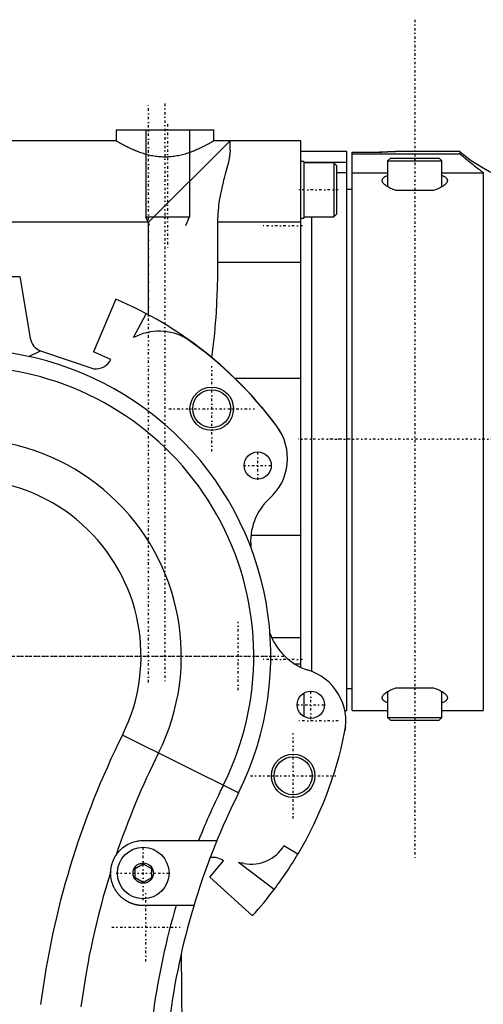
# Model space of a CAD drawing. Extents: x -152 to 584, y -5 to 847.
# Tile 5 of 7: x 98 to 184, y 666 to 847. Entities that reach past the tile are written whole.
import ezdxf

# ---------------------------------------------------------------- set-up
doc = ezdxf.new("R2010")
doc.units = 0
doc.linetypes.add('CENTER', pattern=[1.5, 0.45, -0.5, 0.05, -0.5])
for name, color, linetype in [('AM_0', 7, 'CONTINUOUS'), ('AM_10', 7, 'CONTINUOUS'), ('AM_7', 7, 'CENTER')]:
    doc.layers.add(name, color=color, linetype=linetype)

msp = doc.modelspace()

# ---------------------------------------------------------------- linework, layer by layer
at = {"layer": 'AM_0', "color": 7, "linetype": 'CONTINUOUS'}
for p, q in [((116, 827), (116, 825)), ((116, 827), (134, 827)), ((134, 825), (134, 827)), ((116, 825), (79, 825)), ((137, 825), (122, 810)), ((150, 825), (134, 825)), ((137, 823.27), (137, 825)), ((150, 727.95), (150, 825)), ((158.5, 823), (150, 823)), ((158.5, 720), (158.5, 823)), ((159.5, 822.92), (164.96, 822.92)), ((159.5, 720), (159.5, 822.92)), ((159.5, 822.59), (179.34, 822.59)), ((179.34, 823), (167.52, 823)), ((179.34, 823), (179.34, 822.59)), ((150.6, 821.21), (150, 821.21)), ((150.6, 821.21), (150.6, 810.71)), ((158.5, 821.01), (150.6, 821.01)), ((156.1, 820.96), (150.6, 820.96)), ((156.6, 820.46), (156.1, 820.96)), ((156.1, 820.96), (156.1, 810.96)), ((166.52, 821.8), (166.02, 821.3)), ((166.02, 821.3), (166.02, 816.52)), ((166.02, 821.3), (176.02, 821.3)), ((166.52, 821.8), (175.52, 821.8)), ((176.02, 821.3), (175.52, 821.8)), ((176.02, 816.52), (176.02, 821.3)), ((156.6, 820.46), (156.6, 811.46)), ((158.5, 819.07), (156.6, 819.07)), ((159.5, 819.09), (166.02, 819.09)), ((176.02, 819.09), (183.63, 819.09)), ((183.63, 819.09), (183.63, 720)), ((159.5, 816), (158.5, 816)), ((170.71, 815.83), (167.69, 815.83)), ((174.35, 815.83), (171.33, 815.83)), ((156.1, 810.96), (156.6, 811.46)), ((122, 810), (64, 810)), ((122, 792.9), (122, 810)), ((150, 810), (134.69, 810)), ((134.69, 810), (134.69, 802.59)), ((150, 810.71), (150.6, 810.71)), ((150.6, 810.96), (156.1, 810.96)), ((152, 810.96), (152, 727.14)), ((150, 802.59), (134.69, 802.59)), ((79.47, 800), (98.25, 800)), ((98.25, 800), (100.17, 788.6)), ((115.94, 795.82), (111.81, 786.1)), ((119.22, 788.71), (121.57, 793.13)), ((99.91, 785.23), (102.06, 786.29)), ((102.06, 786.29), (111.88, 782.98)), ((115.03, 784.69), (111.81, 786.1)), ((131.01, 787.08), (131.03, 787.1)), ((150, 781.18), (137.93, 781.18)), ((146.21, 771.52), (146.18, 771.5)), ((150, 752.22), (140.83, 752.22)), ((150, 733.35), (144.7, 733.35)), ((150, 728.52), (148.96, 728.52)), ((150.6, 723.18), (150.6, 718.87)), ((158.5, 724), (159.5, 724)), ((166.02, 723.48), (166.02, 718.7)), ((167.69, 724.17), (170.71, 724.17)), ((171.33, 724.17), (174.35, 724.17)), ((176.02, 718.7), (176.02, 723.48)), ((158.11, 720), (158.5, 720)), ((159.5, 720), (166.02, 720)), ((176.02, 720), (183.63, 720)), ((166.02, 718.7), (166.52, 718.2)), ((166.02, 718.7), (176.02, 718.7)), ((166.52, 718.2), (175.52, 718.2)), ((175.52, 718.2), (176.02, 718.7)), ((138.56, 704.79), (117.17, 715.45)), ((158.27, 716.98), (158.3, 716.97)), ((121, 696), (134.58, 696)), ((146.92, 695.06), (149.5, 693.53)), ((149.5, 693.53), (149.51, 693.52)), ((119.5, 690.87), (121, 691.73)), ((121, 691.73), (122.5, 690.87)), ((133.28, 689.23), (135.81, 692.24)), ((145.1, 686.97), (138.53, 691.92)), ((119.5, 689.13), (119.5, 690.87)), ((122.5, 690.87), (122.5, 689.13)), ((121, 688.27), (119.5, 689.13)), ((122.5, 689.13), (121, 688.27)), ((133.28, 689.23), (141.15, 682.14)), ((145.12, 686.96), (145.1, 686.97)), ((130.32, 684), (121, 684)), ((128, 675.18), (128.98, 516.01))]:
    msp.add_line(p, q, dxfattribs=at)
for points in [[(134, 825, 0), (134, 825, 0), (133.99, 824.99, 0), (133.98, 824.99, 0), (133.97, 824.98, 0), (133.95, 824.97, 0), (133.92, 824.95, 0), (133.88, 824.93, 0), (133.84, 824.9, 0), (133.78, 824.87, 0), (133.72, 824.83, 0), (133.69, 824.81, 0), (133.65, 824.79, 0), (133.57, 824.75, 0), (133.49, 824.7, 0), (133.39, 824.64, 0), (133.29, 824.59, 0), (133.19, 824.53, 0), (133.13, 824.49, 0), (133.07, 824.46, 0), (132.95, 824.39, 0), (132.82, 824.32, 0), (132.76, 824.29, 0), (132.69, 824.25, 0), (132.55, 824.18, 0), (132.4, 824.1, 0), (132.33, 824.06, 0), (132.25, 824.02, 0), (132.1, 823.94, 0), (131.94, 823.86, 0), (131.77, 823.78, 0), (131.61, 823.7, 0), (131.44, 823.62, 0), (131.35, 823.58, 0), (131.26, 823.54, 0), (131.08, 823.45, 0), (130.89, 823.37, 0), (130.7, 823.28, 0), (130.5, 823.2, 0), (130.29, 823.12, 0), (130.19, 823.07, 0), (130.08, 823.03, 0), (129.87, 822.95, 0), (129.65, 822.87, 0), (129.42, 822.79, 0), (129.19, 822.71, 0), (128.96, 822.64, 0), (128.84, 822.6, 0), (128.72, 822.56, 0), (128.48, 822.49, 0), (128.23, 822.43, 0), (127.98, 822.36, 0), (127.73, 822.31, 0), (127.47, 822.25, 0), (127.35, 822.23, 0), (127.22, 822.2, 0), (126.96, 822.16, 0), (126.7, 822.12, 0), (126.44, 822.09, 0), (126.18, 822.06, 0), (125.91, 822.03, 0), (125.78, 822.03, 0), (125.65, 822.02, 0), (125.39, 822.01, 0), (125.13, 822, 0), (125, 822, 0), (124.87, 822, 0), (124.61, 822.01, 0), (124.35, 822.02, 0), (124.22, 822.03, 0), (124.09, 822.03, 0), (123.82, 822.06, 0), (123.56, 822.09, 0), (123.3, 822.12, 0), (123.04, 822.16, 0), (122.78, 822.2, 0), (122.65, 822.23, 0), (122.53, 822.25, 0), (122.27, 822.31, 0), (122.02, 822.36, 0), (121.77, 822.43, 0), (121.52, 822.49, 0), (121.28, 822.56, 0), (121.16, 822.6, 0), (121.04, 822.64, 0), (120.81, 822.71, 0), (120.58, 822.79, 0), (120.35, 822.87, 0), (120.13, 822.95, 0), (119.92, 823.03, 0), (119.81, 823.07, 0), (119.71, 823.12, 0), (119.5, 823.2, 0), (119.3, 823.28, 0), (119.11, 823.37, 0), (118.92, 823.45, 0), (118.74, 823.54, 0), (118.65, 823.58, 0), (118.56, 823.62, 0), (118.39, 823.7, 0), (118.23, 823.78, 0), (118.06, 823.86, 0), (117.9, 823.94, 0), (117.75, 824.02, 0), (117.67, 824.06, 0), (117.6, 824.1, 0), (117.45, 824.18, 0), (117.31, 824.25, 0), (117.24, 824.29, 0), (117.18, 824.32, 0), (117.05, 824.39, 0), (116.93, 824.46, 0), (116.87, 824.49, 0), (116.81, 824.53, 0), (116.71, 824.59, 0), (116.61, 824.64, 0), (116.51, 824.7, 0), (116.43, 824.75, 0), (116.35, 824.79, 0), (116.31, 824.81, 0), (116.28, 824.83, 0), (116.22, 824.87, 0), (116.16, 824.9, 0), (116.12, 824.93, 0), (116.08, 824.95, 0), (116.05, 824.97, 0), (116.03, 824.98, 0), (116.02, 824.99, 0), (116.01, 824.99, 0), (116, 825, 0), (116, 825, 0)], [(137, 823.27, 0), (137, 823.23, 0), (137, 823.16, 0), (137, 823.09, 0), (137, 823.06, 0), (136.99, 823.02, 0), (136.99, 822.94, 0), (136.98, 822.87, 0), (136.98, 822.79, 0), (136.97, 822.71, 0), (136.96, 822.63, 0), (136.95, 822.58, 0), (136.95, 822.54, 0), (136.94, 822.46, 0), (136.93, 822.37, 0), (136.91, 822.28, 0), (136.9, 822.19, 0), (136.88, 822.1, 0), (136.88, 822.05, 0), (136.87, 822, 0), (136.85, 821.91, 0), (136.83, 821.81, 0), (136.82, 821.76, 0), (136.76, 821.46, 0), (136.62, 820.84, 0), (136.46, 820.2, 0), (136.29, 819.55, 0), (136.1, 818.86, 0), (135.91, 818.12, 0), (135.81, 817.74, 0), (135.72, 817.36, 0), (135.52, 816.55, 0), (135.34, 815.72, 0), (135.17, 814.87, 0), (135.01, 814, 0), (134.89, 813.11, 0), (134.84, 812.67, 0), (134.79, 812.22, 0), (134.73, 811.33, 0), (134.69, 810.44, 0), (134.69, 810, 0)], [(167.52, 823, 0), (167.52, 823, 0), (167.52, 823, 0), (167.52, 823, 0), (167.52, 823, 0), (167.52, 823, 0), (167.51, 823, 0), (167.51, 823, 0), (167.51, 823, 0), (167.5, 823, 0), (167.5, 823, 0), (167.5, 823, 0), (167.49, 823, 0), (167.49, 823, 0), (167.48, 823, 0), (167.47, 823, 0), (167.46, 823, 0), (167.46, 823, 0), (167.45, 823, 0), (167.45, 823, 0), (167.44, 823, 0), (167.43, 822.99, 0), (167.42, 822.99, 0), (167.41, 822.99, 0), (167.4, 822.99, 0), (167.39, 822.99, 0), (167.38, 822.99, 0), (167.38, 822.99, 0), (167.36, 822.99, 0), (167.35, 822.99, 0), (167.33, 822.99, 0), (167.32, 822.99, 0), (167.3, 822.99, 0), (167.29, 822.99, 0), (167.28, 822.99, 0), (167.27, 822.99, 0), (167.25, 822.99, 0), (167.23, 822.98, 0), (167.21, 822.98, 0), (167.19, 822.98, 0), (167.18, 822.98, 0), (167.17, 822.98, 0), (167.15, 822.98, 0), (167.13, 822.98, 0), (167.1, 822.98, 0), (167.08, 822.98, 0), (167.06, 822.98, 0), (167.05, 822.98, 0), (167.03, 822.97, 0), (167.01, 822.97, 0), (166.98, 822.97, 0), (166.96, 822.97, 0), (166.93, 822.97, 0), (166.91, 822.97, 0), (166.89, 822.97, 0), (166.88, 822.97, 0), (166.85, 822.97, 0), (166.83, 822.97, 0), (166.8, 822.96, 0), (166.77, 822.96, 0), (166.74, 822.96, 0), (166.73, 822.96, 0), (166.71, 822.96, 0), (166.69, 822.96, 0), (166.66, 822.96, 0), (166.64, 822.96, 0), (166.63, 822.96, 0), (166.6, 822.96, 0), (166.57, 822.95, 0), (166.55, 822.95, 0), (166.53, 822.95, 0), (166.5, 822.95, 0), (166.47, 822.95, 0), (166.44, 822.95, 0), (166.4, 822.95, 0), (166.37, 822.95, 0), (166.35, 822.95, 0), (166.34, 822.95, 0), (166.3, 822.94, 0), (166.27, 822.94, 0), (166.23, 822.94, 0), (166.19, 822.94, 0), (166.16, 822.94, 0), (166.14, 822.94, 0), (166.12, 822.94, 0), (166.08, 822.94, 0), (166.04, 822.94, 0), (166.01, 822.94, 0), (165.97, 822.93, 0), (165.93, 822.93, 0), (165.91, 822.93, 0), (165.89, 822.93, 0), (165.85, 822.93, 0), (165.81, 822.93, 0), (165.77, 822.93, 0), (165.73, 822.93, 0), (165.69, 822.93, 0), (165.67, 822.93, 0), (165.65, 822.93, 0), (165.61, 822.93, 0), (165.56, 822.93, 0), (165.52, 822.92, 0), (165.48, 822.92, 0), (165.44, 822.92, 0), (165.42, 822.92, 0), (165.4, 822.92, 0), (165.35, 822.92, 0), (165.31, 822.92, 0), (165.29, 822.92, 0), (165.27, 822.92, 0), (165.23, 822.92, 0), (165.18, 822.92, 0), (165.16, 822.92, 0), (165.14, 822.92, 0), (165.1, 822.92, 0), (165.05, 822.92, 0), (165.01, 822.92, 0), (164.97, 822.92, 0), (164.92, 822.92, 0), (164.9, 822.92, 0), (164.88, 822.92, 0), (164.84, 822.92, 0), (164.8, 822.92, 0), (164.75, 822.92, 0), (164.71, 822.92, 0), (164.67, 822.92, 0), (164.65, 822.92, 0), (164.63, 822.92, 0), (164.58, 822.92, 0), (164.54, 822.92, 0), (164.52, 822.92, 0)], [(179.34, 822.59, 0), (179.48, 822.47, 0), (179.78, 822.22, 0), (180.07, 821.97, 0), (180.22, 821.85, 0), (180.36, 821.73, 0), (180.65, 821.49, 0), (180.94, 821.26, 0), (181.23, 821.04, 0), (181.51, 820.82, 0), (181.78, 820.61, 0), (181.91, 820.51, 0), (182.03, 820.41, 0), (182.28, 820.22, 0), (182.52, 820.04, 0), (182.73, 819.86, 0), (182.94, 819.7, 0), (183.12, 819.55, 0), (183.21, 819.48, 0), (183.22, 819.47, 0), (183.25, 819.45, 0), (183.28, 819.42, 0), (183.29, 819.41, 0), (183.31, 819.4, 0), (183.33, 819.38, 0), (183.36, 819.35, 0), (183.38, 819.33, 0), (183.41, 819.31, 0), (183.43, 819.29, 0), (183.45, 819.27, 0), (183.46, 819.26, 0), (183.48, 819.24, 0), (183.5, 819.22, 0), (183.53, 819.2, 0), (183.55, 819.18, 0), (183.57, 819.16, 0), (183.58, 819.15, 0), (183.59, 819.14, 0), (183.61, 819.12, 0), (183.62, 819.1, 0), (183.63, 819.09, 0)], [(150.02, 821.21, 0), (150.01, 821.26, 0), (150, 821.36, 0), (150, 821.46, 0), (150, 821.51, 0)], [(165.02, 817.7, 0), (165.02, 817.73, 0), (165.03, 817.78, 0), (165.04, 817.84, 0), (165.05, 817.87, 0), (165.06, 817.9, 0), (165.08, 817.95, 0), (165.11, 818.01, 0), (165.15, 818.07, 0), (165.19, 818.12, 0), (165.24, 818.17, 0), (165.27, 818.2, 0), (165.3, 818.23, 0), (165.36, 818.28, 0), (165.43, 818.33, 0), (165.5, 818.37, 0), (165.58, 818.42, 0), (165.67, 818.47, 0), (165.71, 818.49, 0), (165.76, 818.51, 0), (165.86, 818.55, 0), (165.96, 818.6, 0), (166.02, 818.62, 0)], [(167.69, 815.83, 0), (167.55, 815.87, 0), (167.29, 815.96, 0), (167.04, 816.05, 0), (166.92, 816.09, 0), (166.8, 816.14, 0), (166.58, 816.23, 0), (166.37, 816.33, 0), (166.17, 816.44, 0), (165.98, 816.55, 0), (165.81, 816.66, 0), (165.73, 816.71, 0), (165.66, 816.77, 0), (165.51, 816.88, 0), (165.39, 816.99, 0), (165.28, 817.11, 0), (165.2, 817.22, 0), (165.13, 817.33, 0), (165.1, 817.38, 0), (165.07, 817.44, 0), (165.04, 817.54, 0), (165.02, 817.65, 0), (165.02, 817.7, 0)], [(177.02, 817.7, 0), (177.02, 817.65, 0), (177, 817.54, 0), (176.97, 817.44, 0), (176.94, 817.38, 0), (176.91, 817.33, 0), (176.84, 817.22, 0), (176.76, 817.11, 0), (176.65, 816.99, 0), (176.53, 816.88, 0), (176.38, 816.77, 0), (176.31, 816.71, 0), (176.23, 816.66, 0), (176.06, 816.55, 0), (175.87, 816.44, 0), (175.67, 816.33, 0), (175.46, 816.23, 0), (175.24, 816.14, 0), (175.12, 816.09, 0), (175, 816.05, 0), (174.75, 815.96, 0), (174.49, 815.87, 0), (174.35, 815.83, 0)], [(176.02, 818.62, 0), (176.08, 818.6, 0), (176.18, 818.55, 0), (176.28, 818.51, 0), (176.33, 818.49, 0), (176.37, 818.47, 0), (176.46, 818.42, 0), (176.54, 818.37, 0), (176.61, 818.33, 0), (176.68, 818.28, 0), (176.74, 818.23, 0), (176.77, 818.2, 0), (176.8, 818.17, 0), (176.85, 818.12, 0), (176.89, 818.07, 0), (176.93, 818.01, 0), (176.96, 817.95, 0), (176.98, 817.9, 0), (176.99, 817.87, 0), (177, 817.84, 0), (177.01, 817.78, 0), (177.02, 817.73, 0), (177.02, 817.7, 0)], [(171.33, 815.83, 0), (171.23, 815.83, 0), (171.02, 815.83, 0), (170.81, 815.83, 0), (170.71, 815.83, 0)], [(134.69, 802.59, 0), (134.66, 799.78, 0), (134.57, 796.38, 0), (134.52, 795.4, 0), (134.47, 794.41, 0), (134.44, 793.91, 0), (134.41, 793.42, 0), (134.35, 792.42, 0), (134.27, 791.43, 0), (134.19, 790.44, 0), (134.1, 789.45, 0), (134, 788.47, 0), (133.94, 787.98, 0), (133.89, 787.49, 0), (133.77, 786.52, 0), (133.64, 785.56, 0), (133.57, 785.08, 0)], [(165.02, 722.3, 0), (165.02, 722.35, 0), (165.04, 722.46, 0), (165.07, 722.56, 0), (165.1, 722.62, 0), (165.13, 722.67, 0), (165.2, 722.78, 0), (165.28, 722.89, 0), (165.39, 723.01, 0), (165.51, 723.12, 0), (165.66, 723.23, 0), (165.73, 723.29, 0), (165.81, 723.34, 0), (165.98, 723.45, 0), (166.17, 723.56, 0), (166.37, 723.67, 0), (166.58, 723.77, 0), (166.8, 723.86, 0), (166.92, 723.91, 0), (167.04, 723.95, 0), (167.29, 724.04, 0), (167.55, 724.13, 0), (167.69, 724.17, 0)], [(170.71, 724.17, 0), (170.81, 724.17, 0), (171.02, 724.17, 0), (171.23, 724.17, 0), (171.33, 724.17, 0)], [(174.35, 724.17, 0), (174.49, 724.13, 0), (174.75, 724.04, 0), (175, 723.95, 0), (175.12, 723.91, 0), (175.24, 723.86, 0), (175.46, 723.77, 0), (175.67, 723.67, 0), (175.87, 723.56, 0), (176.06, 723.45, 0), (176.23, 723.34, 0), (176.31, 723.29, 0), (176.38, 723.23, 0), (176.53, 723.12, 0), (176.65, 723.01, 0), (176.76, 722.89, 0), (176.84, 722.78, 0), (176.91, 722.67, 0), (176.94, 722.62, 0), (176.97, 722.56, 0), (177, 722.46, 0), (177.02, 722.35, 0), (177.02, 722.3, 0)], [(166.02, 721.38, 0), (165.97, 721.4, 0), (165.86, 721.45, 0), (165.76, 721.49, 0), (165.72, 721.51, 0), (165.67, 721.53, 0), (165.58, 721.58, 0), (165.5, 721.63, 0), (165.43, 721.67, 0), (165.36, 721.72, 0), (165.3, 721.77, 0), (165.27, 721.8, 0), (165.24, 721.83, 0), (165.19, 721.88, 0), (165.15, 721.93, 0), (165.11, 721.99, 0), (165.08, 722.05, 0), (165.06, 722.1, 0), (165.05, 722.13, 0), (165.04, 722.16, 0), (165.03, 722.22, 0), (165.02, 722.27, 0), (165.02, 722.3, 0)], [(177.02, 722.3, 0), (177.02, 722.27, 0), (177.01, 722.22, 0), (177, 722.16, 0), (176.99, 722.13, 0), (176.98, 722.1, 0), (176.96, 722.05, 0), (176.93, 721.99, 0), (176.89, 721.93, 0), (176.85, 721.88, 0), (176.8, 721.83, 0), (176.77, 721.8, 0), (176.74, 721.77, 0), (176.68, 721.72, 0), (176.61, 721.67, 0), (176.54, 721.63, 0), (176.46, 721.58, 0), (176.37, 721.53, 0), (176.32, 721.51, 0), (176.28, 721.49, 0), (176.18, 721.45, 0), (176.07, 721.4, 0), (176.02, 721.38, 0)], [(116, 693.32, 0), (116.1, 693.46, 0), (116.3, 693.73, 0), (116.52, 693.99, 0), (116.63, 694.12, 0), (116.75, 694.24, 0), (117, 694.47, 0), (117.25, 694.69, 0), (117.52, 694.89, 0), (117.79, 695.07, 0), (118.07, 695.24, 0), (118.21, 695.31, 0), (118.35, 695.38, 0), (118.64, 695.52, 0), (118.94, 695.63, 0), (119.24, 695.74, 0), (119.55, 695.82, 0), (119.87, 695.89, 0), (120.03, 695.92, 0), (120.19, 695.94, 0), (120.51, 695.98, 0), (120.84, 696, 0), (121, 696, 0)], [(115.01, 690.25, 0), (115.01, 690.34, 0), (115.02, 690.52, 0), (115.04, 690.7, 0), (115.05, 690.79, 0), (115.07, 690.88, 0), (115.09, 691.06, 0), (115.13, 691.24, 0), (115.17, 691.42, 0), (115.21, 691.59, 0), (115.27, 691.77, 0), (115.29, 691.85, 0), (115.32, 691.94, 0), (115.38, 692.11, 0), (115.45, 692.28, 0), (115.52, 692.45, 0), (115.6, 692.61, 0), (115.68, 692.77, 0), (115.72, 692.85, 0), (115.76, 692.93, 0), (115.86, 693.09, 0), (115.95, 693.24, 0), (116, 693.32, 0)], [(121, 684, 0), (120.96, 684, 0), (120.87, 684, 0), (120.78, 684, 0), (120.73, 684.01, 0), (120.69, 684.01, 0), (120.6, 684.01, 0), (120.51, 684.02, 0), (120.42, 684.03, 0), (120.34, 684.04, 0), (120.25, 684.05, 0), (120.2, 684.05, 0), (120.16, 684.06, 0), (120.08, 684.07, 0), (119.99, 684.09, 0), (119.9, 684.1, 0), (119.82, 684.12, 0), (119.74, 684.13, 0), (119.69, 684.14, 0), (119.65, 684.15, 0), (119.57, 684.17, 0), (119.49, 684.19, 0), (119.45, 684.2, 0), (119.41, 684.22, 0), (119.33, 684.24, 0), (119.24, 684.26, 0), (119.2, 684.28, 0), (119.16, 684.29, 0), (119.08, 684.31, 0), (119, 684.34, 0), (118.92, 684.37, 0), (118.84, 684.4, 0), (118.76, 684.43, 0), (118.72, 684.45, 0), (118.68, 684.47, 0), (118.6, 684.5, 0), (118.52, 684.54, 0), (118.44, 684.57, 0), (118.36, 684.61, 0), (118.28, 684.65, 0), (118.24, 684.67, 0), (118.2, 684.69, 0), (118.12, 684.73, 0), (118.05, 684.78, 0), (117.97, 684.82, 0), (117.89, 684.87, 0), (117.82, 684.91, 0), (117.78, 684.94, 0), (117.74, 684.96, 0), (117.67, 685.01, 0), (117.59, 685.06, 0), (117.52, 685.11, 0), (117.45, 685.17, 0), (117.37, 685.22, 0), (117.34, 685.25, 0), (117.3, 685.27, 0), (117.23, 685.33, 0), (117.16, 685.39, 0), (117.09, 685.45, 0), (117.02, 685.51, 0), (116.96, 685.57, 0), (116.92, 685.6, 0), (116.89, 685.63, 0), (116.83, 685.69, 0), (116.76, 685.75, 0), (116.73, 685.78, 0), (116.7, 685.82, 0), (116.64, 685.88, 0), (116.57, 685.95, 0), (116.54, 685.98, 0), (116.51, 686.02, 0), (116.46, 686.08, 0), (116.4, 686.15, 0), (116.34, 686.22, 0), (116.28, 686.29, 0), (116.23, 686.36, 0), (116.2, 686.4, 0), (116.18, 686.43, 0), (116.12, 686.51, 0), (116.07, 686.58, 0), (116.02, 686.65, 0), (115.97, 686.73, 0), (115.92, 686.8, 0), (115.9, 686.84, 0), (115.88, 686.87, 0), (115.83, 686.95, 0), (115.79, 687.03, 0), (115.75, 687.1, 0), (115.7, 687.18, 0), (115.66, 687.26, 0), (115.64, 687.29, 0), (115.62, 687.33, 0), (115.59, 687.41, 0), (115.55, 687.49, 0), (115.51, 687.58, 0), (115.48, 687.66, 0), (115.44, 687.74, 0), (115.42, 687.78, 0), (115.41, 687.82, 0), (115.38, 687.91, 0), (115.34, 688, 0), (115.31, 688.08, 0), (115.29, 688.17, 0), (115.26, 688.26, 0), (115.25, 688.3, 0), (115.23, 688.35, 0), (115.21, 688.44, 0), (115.18, 688.53, 0), (115.17, 688.57, 0), (115.16, 688.62, 0), (115.14, 688.71, 0), (115.12, 688.8, 0), (115.11, 688.84, 0), (115.1, 688.89, 0), (115.09, 688.98, 0), (115.07, 689.07, 0), (115.06, 689.17, 0), (115.05, 689.26, 0), (115.03, 689.35, 0), (115.03, 689.4, 0), (115.03, 689.45, 0), (115.02, 689.54, 0), (115.01, 689.64, 0), (115.01, 689.73, 0), (115, 689.83, 0), (115, 689.92, 0), (115, 689.97, 0), (115, 690.01, 0), (115, 690.11, 0), (115, 690.2, 0), (115.01, 690.25, 0)]]:
    msp.add_polyline3d(points, dxfattribs=at)
for centre, radius in [((133.61, 775.61), 4), ((133.61, 775.61), 3.5), ((142.09, 765.13), 2.5), ((151.87, 721.02), 2.5), ((148.61, 707.94), 4), ((148.61, 707.94), 3.5), ((121, 690), 4.75), ((121, 690), 1.88)]:
    msp.add_circle(centre, radius, dxfattribs=at)
for centre, radius, start, end in [((198.6, 846), 30, 230.0555, 270), ((88, 730), 71.5, 36.3579, 67), ((123.95, 779.9), 10, 59.3915, 118.2258), ((103.17, 789.13), 3.04, 190.0351, 248.6694), ((87.83, 729.67), 71.83, 36.4887, 54.993), ((88, 730), 56.5, 333.5, 193.232), ((112.21, 786.13), 3.17, 264.1596, 332.8286), ((88, 730), 53.36, 333.5, 81.4865), ((137.7, 766.44), 9.87, 311.2685, 37.0461), ((88, 730), 71.5, 35.5, 36.1375), ((88, 730), 40.02, 333.5, 195.7361), ((88, 730), 32.6, 333.5, 197.4483), ((151.54, 751.14), 10.76, 132.9094, 186.0254), ((154.76, 737.9), 11.04, 199.2692, 251.2668), ((148.47, 718), 9.85, 347.8282, 73.8572), ((256.25, 646.11), 155.4, 153.5, 172.7211), ((88, 729.96), 71.49, 329.3577, 348.6741), ((88, 730), 71.5, 348.902, 349.5), ((256.25, 646.11), 147.98, 153.5, 161.3986), ((256.25, 646.11), 134.64, 153.5, 158.2538), ((256.25, 646.11), 131.5, 153.5, 172.0863), ((140.9, 698.63), 7, 258.8334, 329.33), ((88, 730), 71.5, 323, 329.33), ((133.96, 689.83), 3.04, 52.4336, 102.2512), ((137.02, 679.01), 13, 78.8334, 83.331), ((256.25, 646.11), 147.98, 162.647, 172.5405), ((88, 729.96), 71.49, 318.0245, 323.027), ((256.25, 646.11), 134.64, 163.6579, 172.1794)]:
    msp.add_arc(centre, radius, start, end, dxfattribs=at)
at = {"layer": 'AM_10', "color": 7, "linetype": 'CONTINUOUS'}
for p, q in [((121.5, 827), (121.5, 811)), ((129.5, 827), (129.5, 811)), ((122.18, 809.4), (121.5, 811)), ((121.5, 811), (129.5, 811)), ((128.82, 809.4), (129.5, 811))]:
    msp.add_line(p, q, dxfattribs=at)
at = {"layer": 'AM_7', "color": 4, "linetype": 'CENTER'}
for p, q in [((171.02, 847.33), (171.02, 692.67)), ((122, 725.15), (122, 831.85)), ((125, 831.85), (125, 725.15)), ((125.5, 828.06), (125.5, 804.83)), ((156.93, 815.96), (149.67, 815.96)), ((150.35, 809.34), (142.65, 809.34)), ((133.61, 767.73), (133.61, 783.48)), ((125.73, 775.61), (141.48, 775.61)), ((158.93, 770), (149.57, 770)), ((264.5, 770), (154.5, 770)), ((142.09, 762.5), (142.09, 767.75)), ((139.47, 765.13), (144.72, 765.13)), ((138.5, 723.7), (138.5, 736.3)), ((28.67, 730), (147.33, 730)), ((31.2, 730), (144.8, 730)), ((150.35, 729.36), (142.65, 729.36)), ((151.87, 718.4), (151.87, 723.65)), ((149.25, 721.02), (154.5, 721.02)), ((156.93, 718.04), (149.67, 718.04)), ((148.61, 700.06), (148.61, 715.81)), ((140.74, 707.94), (156.49, 707.94)), ((121, 685.01), (121, 694.99)), ((116.01, 690), (125.99, 690)), ((121.5, 673.7), (121.5, 686.3)), ((115.2, 680), (127.8, 680))]:
    msp.add_line(p, q, dxfattribs=at)

doc.saveas('drawing.dxf')
